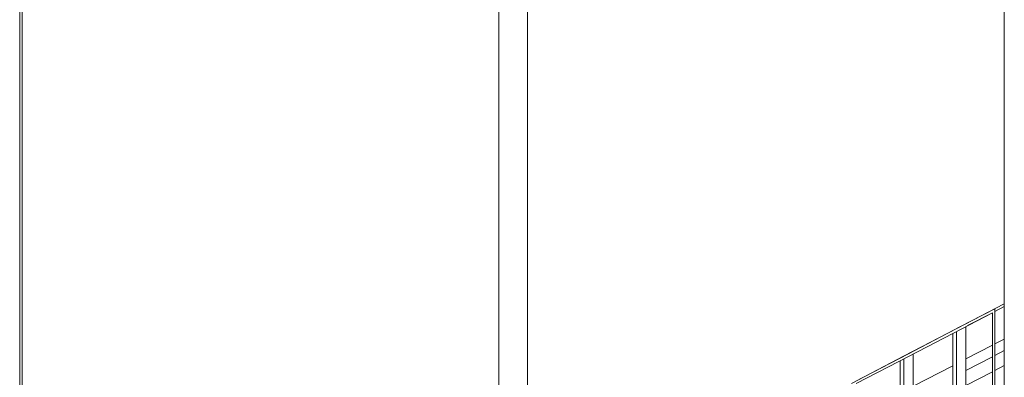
# Model space of a CAD drawing. Header units: millimetres. Extents: x -65 to 293624, y -1905 to 31061.
# Tile 193 of 256: x 115502 to 117557, y 19629 to 20376. Entities that reach past the tile are written whole.
import ezdxf

# ---------------------------------------------------------------- set-up
doc = ezdxf.new("R2010")
doc.units = ezdxf.units.MM
doc.header["$MEASUREMENT"] = 0
for name, color, linetype in [('1244 Fassaadivarustus.AR', 7, 'Continuous'), ('1245 Klaasfassaadid.AR', 7, 'Continuous'), ('1248 Vihmaveetorud.AR', 7, 'Continuous'), ('1251 Rõdupiirded.AR', 7, 'Continuous'), ('1253 Terrassipostid.AR', 7, 'Continuous')]:
    doc.layers.add(name, color=color, linetype=linetype)

# ---------------------------------------------------------------- blocks, each defined once
blk = doc.blocks.new('Section Element_1061_3', base_point=(20443.1, 12361.4))
at = {"layer": '1253 Terrassipostid.AR', "color": 7, "linetype": 'Continuous', "lineweight": 13}
blk.add_line((115506.9, 23090.3), (115506.9, 17447.3), dxfattribs=at)
blk = doc.blocks.new('Section Element_1062_3', base_point=(20443.1, 12361.4))
at = {"layer": '1253 Terrassipostid.AR', "color": 7, "linetype": 'Continuous', "lineweight": 13}
blk.add_line((117556.9, 18514.4), (117556.9, 23406.5), dxfattribs=at)
blk = doc.blocks.new('Section Element_1092_3', base_point=(20443.1, 12361.4))
at = {"layer": '1253 Terrassipostid.AR', "color": 7, "linetype": 'Continuous', "lineweight": 13}
blk.add_line((115506.9, 20940.6), (115506.9, 18715.7), dxfattribs=at)
blk = doc.blocks.new('Section Element_1109_3', base_point=(20443.1, 12361.4))
at = {"layer": '1244 Fassaadivarustus.AR', "color": 7, "linetype": 'Continuous', "lineweight": 13}
for p, q in [((117556.9, 19709.4), (117556.9, 19709.4)), ((117531.9, 19672.4), (117476.9, 19643.9)), ((117556.9, 19685.4), (117536.9, 19675)), ((117556.9, 19654), (117536.9, 19643.6)), ((117531.9, 19641), (117476.9, 19612.4))]:
    blk.add_line(p, q, dxfattribs=at)
blk = doc.blocks.new('Section Element_1263_3', base_point=(20443.1, 12361.4))
at = {"layer": '1245 Klaasfassaadid.AR', "color": 7, "linetype": 'Continuous', "lineweight": 13}
for p, q in [((117556.9, 19777), (117536.9, 19766.6)), ((117531.9, 19764), (117480.4, 19737.3)), ((117556.9, 19709.4), (117536.9, 19699)), ((117531.9, 19696.4), (117476.9, 19667.8)), ((117449.2, 19653.4), (117366.9, 19610.7)), ((117339.2, 19596.3), (117256.9, 19553.5)), ((117229.2, 19539.2), (117146.9, 19496.4)), ((117119.2, 19482), (117036.9, 19439.2)), ((117009.2, 19424.9), (116926.9, 19382.1)), ((116899.2, 19367.7), (116816.9, 19325)), ((116789.2, 19310.6), (116706.9, 19267.8)), ((116679.2, 19253.4), (116596.9, 19210.7)), ((116569.2, 19196.3), (116545.7, 19184.1))]:
    blk.add_line(p, q, dxfattribs=at)
blk = doc.blocks.new('Section Element_1331_3', base_point=(20443.1, 12361.4))
at = {"layer": '1248 Vihmaveetorud.AR', "color": 7, "linetype": 'Continuous', "lineweight": 13}
blk.add_line((115501.9, 12513), (115501.9, 23139.2), dxfattribs=at)
blk = doc.blocks.new('Section Element_1494_3', base_point=(20443.1, 12361.4))
at = {"layer": '1245 Klaasfassaadid.AR', "color": 7, "linetype": 'Continuous', "lineweight": 13}
for p, q in [((116501.9, 19233.6), (116501.9, 21346.3)), ((116561.9, 19264.8), (116561.9, 21346.3))]:
    blk.add_line(p, q, dxfattribs=at)
blk = doc.blocks.new('Section Element_2632_3', base_point=(20443.1, 12361.4))
at = {"layer": '1251 Rõdupiirded.AR', "color": 7, "linetype": 'Continuous', "lineweight": 13}
for p, q in [((117476.9, 18472.8), (117476.9, 19735.4)), ((117456.9, 18462.4), (117456.9, 19725))]:
    blk.add_line(p, q, dxfattribs=at)
blk = doc.blocks.new('Section Element_2661_3', base_point=(20443.1, 12361.4))
at = {"layer": '1251 Rõdupiirded.AR', "color": 7, "linetype": 'Continuous', "lineweight": 13}
for p, q in [((117355.7, 19678), (117245.7, 19620.7)), ((117358, 19673.6), (117248, 19616.3))]:
    blk.add_line(p, q, dxfattribs=at)
blk = doc.blocks.new('Section Element_2662_3', base_point=(20443.1, 12361.4))
at = {"layer": '1251 Rõdupiirded.AR', "color": 7, "linetype": 'Continuous', "lineweight": 13}
for p, q in [((117346.9, 18405.1), (117346.9, 19667.8)), ((117366.9, 18415.5), (117366.9, 19678.2))]:
    blk.add_line(p, q, dxfattribs=at)
blk = doc.blocks.new('Section Element_2663_3', base_point=(20443.1, 12361.4))
at = {"layer": '1251 Rõdupiirded.AR', "color": 7, "linetype": 'Continuous', "lineweight": 13}
for p, q in [((117465.7, 19735.3), (117355.7, 19678)), ((117468, 19730.8), (117358, 19673.6))]:
    blk.add_line(p, q, dxfattribs=at)
blk = doc.blocks.new('Section Element_2664_3', base_point=(20443.1, 12361.4))
at = {"layer": '1251 Rõdupiirded.AR', "color": 7, "linetype": 'Continuous', "lineweight": 13}
for p, q in [((117536.9, 19772.3), (117465.7, 19735.3)), ((117531.9, 19764.1), (117468, 19730.8))]:
    blk.add_line(p, q, dxfattribs=at)
blk = doc.blocks.new('Section Element_2665_3', base_point=(20443.1, 12361.4))
at = {"layer": '1251 Rõdupiirded.AR', "color": 7, "linetype": 'Continuous', "lineweight": 13}
for p, q in [((117536.9, 18504), (117536.9, 19772.3)), ((117531.9, 18501.4), (117531.9, 19764.1))]:
    blk.add_line(p, q, dxfattribs=at)
blk = doc.blocks.new('Section Element_2714_3', base_point=(20443.1, 12361.4))
at = {"layer": '1251 Rõdupiirded.AR', "color": 7, "linetype": 'Continuous', "lineweight": 13}
for p, q in [((117556.9, 19782.7), (117458.1, 19731.3)), ((117556.9, 19777.1), (117536.9, 19766.7))]:
    blk.add_line(p, q, dxfattribs=at)
blk = doc.blocks.new('Section Element_2777_3', base_point=(20443.1, 12361.4))
at = {"layer": '1251 Rõdupiirded.AR', "color": 7, "linetype": 'Continuous', "lineweight": 13}
for p, q in [((117339.2, 19221.1), (117339.2, 19663.8)), ((117339.2, 18995.4), (117339.2, 19153.4)), ((117339.2, 18401.2), (117339.2, 18927.7))]:
    blk.add_line(p, q, dxfattribs=at)
blk = doc.blocks.new('Section Element_2778_3', base_point=(20443.1, 12361.4))
at = {"layer": '1251 Rõdupiirded.AR', "color": 7, "linetype": 'Continuous', "lineweight": 13}
for p, q in [((117449.2, 19278.6), (117449.2, 19721)), ((117449.2, 19052.9), (117449.2, 19210.9)), ((117449.2, 18458.4), (117449.2, 18985.2))]:
    blk.add_line(p, q, dxfattribs=at)
blk = doc.blocks.new('Section Element_2851_3', base_point=(20443.1, 12361.4))
at = {"layer": '1251 Rõdupiirded.AR', "color": 7, "linetype": 'Continuous', "lineweight": 13}
blk.add_line((117458.1, 19731.3), (117348.1, 19674.1), dxfattribs=at)
blk = doc.blocks.new('Section Element_2852_3', base_point=(20443.1, 12361.4))
at = {"layer": '1251 Rõdupiirded.AR', "color": 7, "linetype": 'Continuous', "lineweight": 13}
blk.add_line((117348.1, 19674.1), (117238.1, 19616.8), dxfattribs=at)

msp = doc.modelspace()

# ---------------------------------------------------------------- block references
at = {"layer": '1244 Fassaadivarustus.AR', "lineweight": 0}
msp.add_blockref('Section Element_1109_3', (20443.1, 12361.4), dxfattribs=at)
at = {"layer": '1245 Klaasfassaadid.AR', "lineweight": 0}
for name in ['Section Element_1494_3', 'Section Element_1263_3']:
    msp.add_blockref(name, (20443.1, 12361.4), dxfattribs=at)
at = {"layer": '1248 Vihmaveetorud.AR', "lineweight": 0}
msp.add_blockref('Section Element_1331_3', (20443.1, 12361.4), dxfattribs=at)
at = {"layer": '1251 Rõdupiirded.AR', "lineweight": 0}
for name in ['Section Element_2714_3', 'Section Element_2664_3', 'Section Element_2665_3', 'Section Element_2851_3', 'Section Element_2663_3', 'Section Element_2632_3', 'Section Element_2778_3', 'Section Element_2852_3', 'Section Element_2661_3', 'Section Element_2662_3', 'Section Element_2777_3']:
    msp.add_blockref(name, (20443.1, 12361.4), dxfattribs=at)
at = {"layer": '1253 Terrassipostid.AR', "lineweight": 0}
for name in ['Section Element_1062_3', 'Section Element_1061_3', 'Section Element_1092_3']:
    msp.add_blockref(name, (20443.1, 12361.4), dxfattribs=at)

doc.saveas('drawing.dxf')
